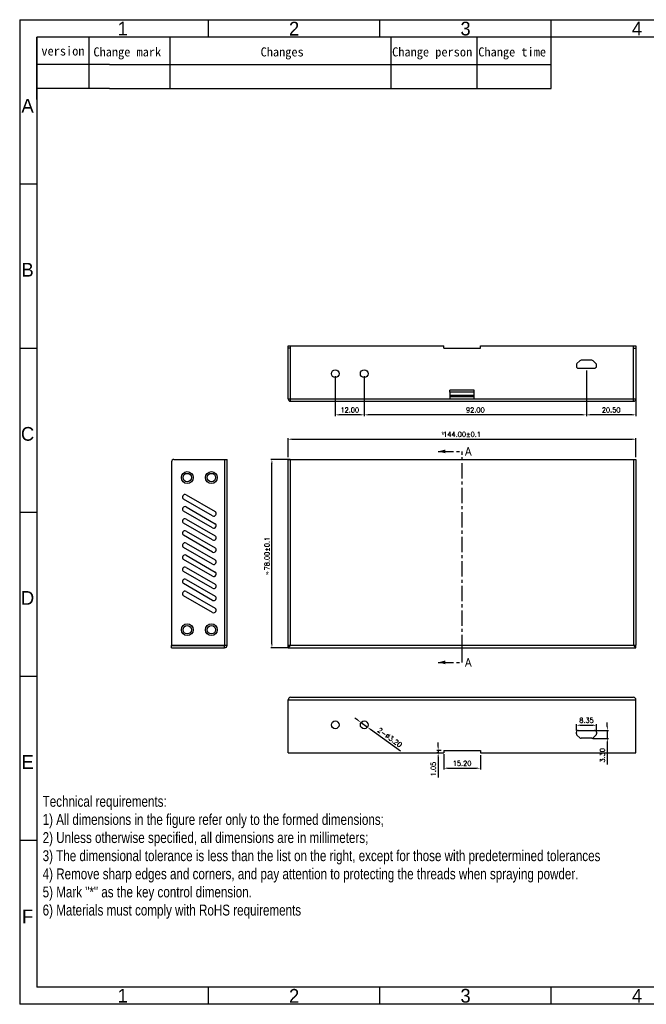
# Model space of a CAD drawing. Header units: millimetres. Extents: x 2671 to 3253, y -1061 to -653.
# Tile 1 of 4: x 2671 to 2931, y -1061 to -653. Entities that reach past the tile are written whole.
import ezdxf
from ezdxf.enums import TextEntityAlignment as Align

# ---------------------------------------------------------------- set-up
doc = ezdxf.new("R2010")
doc.units = ezdxf.units.MM
doc.linetypes.add('CENTER', pattern=[50.8, 31.75, -6.35, 6.35, -6.35])
for name, color, linetype in [('图形层', 7, 'Continuous'), ('图框层', 7, 'Continuous'), ('标注层', 7, 'Continuous')]:
    doc.layers.add(name, color=color, linetype=linetype)
doc.styles.add('3', font='txt')
doc.styles.get("Standard").update_dxf_attribs({"font": 'txt', "bigfont": 'gbcbig.shx'})
doc.styles.add('样式 1', font='txt', dxfattribs={"width": 0.8, "height": 4})
doc.dimstyles.get("Standard").update_dxf_attribs({"dimtxt": 0.18, "dimasz": 0.18, "dimexe": 0.18, "dimexo": 0.0625, "dimgap": 0.09, "dimtad": 0, "dimtih": 1, "dimtoh": 1, "dimdec": 4, "dimzin": 0, "dimdsep": 46, "dimtxsty": 'Standard', "dimcen": 0.09, "dimadec": 0, "dimazin": 0, "dimtfac": 1, "dimtdec": 4, "dimtofl": 0, "dimtmove": 0, "dimatfit": 3, "dimfxl": 1, "dimtolj": 1, "dimtzin": 0, "dimarcsym": 0})
doc.dimstyles.new('T2', dxfattribs={"dimtxt": 2, "dimasz": 1.6, "dimexe": 0.5, "dimexo": 1, "dimgap": 1, "dimtad": 1, "dimzin": 1, "dimdsep": 46, "dimtxsty": 'Standard', "dimcen": 0.5, "dimclrd": 4, "dimclre": 4, "dimclrt": 7, "dimadec": 1, "dimazin": 2, "dimtfac": 1, "dimtmove": 0, "dimatfit": 3, "dimfxl": 1.25, "dimarcsym": 0})

# ---------------------------------------------------------------- blocks, each defined once
blk = doc.blocks.new('XSEC_FILLED')
at = {"color": 0, "linetype": 'ByBlock'}
blk.add_solid([(0, 0), (-1, 0.26), (-1, -0.26)], dxfattribs=at)
blk = doc.blocks.new('*D4')
at = {"layer": 'Defpoints', "color": 0, "transparency": 16777216}
for p in [(2926.32, -826.83), (2782.32, -835.2), (2926.32, -835.2)]:
    blk.add_point(p, dxfattribs=at)
at = {"layer": '标注层', "color": 4, "lineweight": -2, "transparency": 16777216}
for p, q in [((2782.32, -834.2), (2782.32, -826.33)), ((2783.92, -826.83), (2924.72, -826.83)), ((2926.32, -834.2), (2926.32, -826.33))]:
    blk.add_line(p, q, dxfattribs=at)
at = {"layer": '标注层', "color": 4, "transparency": 16777216}
for points in [[(2783.92, -826.56), (2783.92, -827.1), (2782.32, -826.83)], [(2924.72, -826.56), (2924.72, -827.1), (2926.32, -826.83)]]:
    blk.add_solid(points, dxfattribs=at)
at = {"layer": '标注层', "color": 7, "transparency": 16777216, "insert": (2854.32, -824.83), "char_height": 2, "attachment_point": 5}
blk.add_mtext('144.00%%P0.1', dxfattribs=at)
blk = doc.blocks.new('*D5')
at = {"layer": 'Defpoints', "color": 0, "transparency": 16777216}
for p in [(2775.59, -835.2), (2784.21, -835.2), (2783.43, -913.2)]:
    blk.add_point(p, dxfattribs=at)
at = {"layer": '标注层', "color": 4, "lineweight": -2, "transparency": 16777216}
for p, q in [((2783.21, -835.2), (2775.09, -835.2)), ((2775.59, -911.6), (2775.59, -836.8)), ((2782.43, -913.2), (2775.09, -913.2))]:
    blk.add_line(p, q, dxfattribs=at)
at = {"layer": '标注层', "color": 4, "transparency": 16777216}
for points in [[(2775.32, -836.8), (2775.86, -836.8), (2775.59, -835.2)], [(2775.32, -911.6), (2775.86, -911.6), (2775.59, -913.2)]]:
    blk.add_solid(points, dxfattribs=at)
at = {"layer": '标注层', "color": 7, "transparency": 16777216, "insert": (2773.59, -874.2), "char_height": 2, "attachment_point": 5, "rotation": 90}
blk.add_mtext('78.00%%P0.1', dxfattribs=at)
blk = doc.blocks.new('*D10')
at = {"layer": 'Defpoints', "color": 0, "transparency": 16777216}
for p in [(2905.82, -797.41), (2926.32, -800.16), (2905.82, -816.73)]:
    blk.add_point(p, dxfattribs=at)
at = {"layer": '标注层', "color": 4, "lineweight": -2, "transparency": 16777216}
for p, q in [((2905.82, -798.41), (2905.82, -817.23)), ((2926.32, -801.16), (2926.32, -817.23)), ((2924.72, -816.73), (2907.42, -816.73))]:
    blk.add_line(p, q, dxfattribs=at)
at = {"layer": '标注层', "color": 4, "transparency": 16777216}
for points in [[(2907.42, -816.47), (2907.42, -817), (2905.82, -816.73)], [(2924.72, -816.47), (2924.72, -817), (2926.32, -816.73)]]:
    blk.add_solid(points, dxfattribs=at)
at = {"layer": '标注层', "color": 7, "transparency": 16777216, "insert": (2916.07, -814.73), "char_height": 2, "attachment_point": 5}
blk.add_mtext('20.50', dxfattribs=at)
blk = doc.blocks.new('*D11')
at = {"layer": 'Defpoints', "color": 0, "transparency": 16777216}
for p in [(2905.82, -797.41), (2813.82, -799.7), (2813.82, -816.73)]:
    blk.add_point(p, dxfattribs=at)
at = {"layer": '标注层', "color": 4, "lineweight": -2, "transparency": 16777216}
for p, q in [((2905.82, -798.41), (2905.82, -817.23)), ((2813.82, -800.7), (2813.82, -817.23)), ((2904.22, -816.73), (2815.42, -816.73))]:
    blk.add_line(p, q, dxfattribs=at)
at = {"layer": '标注层', "color": 4, "transparency": 16777216}
for points in [[(2815.42, -816.47), (2815.42, -817), (2813.82, -816.73)], [(2904.22, -816.47), (2904.22, -817), (2905.82, -816.73)]]:
    blk.add_solid(points, dxfattribs=at)
at = {"layer": '标注层', "color": 7, "transparency": 16777216, "insert": (2859.82, -814.73), "char_height": 2, "attachment_point": 5}
blk.add_mtext('92.00', dxfattribs=at)
blk = doc.blocks.new('*D12')
at = {"layer": 'Defpoints', "color": 0, "transparency": 16777216}
for p in [(2801.82, -799.7), (2813.82, -799.7), (2801.82, -816.73)]:
    blk.add_point(p, dxfattribs=at)
at = {"layer": '标注层', "color": 4, "lineweight": -2, "transparency": 16777216}
for p, q in [((2801.82, -800.7), (2801.82, -817.23)), ((2813.82, -800.7), (2813.82, -817.23)), ((2812.22, -816.73), (2803.42, -816.73))]:
    blk.add_line(p, q, dxfattribs=at)
at = {"layer": '标注层', "color": 4, "transparency": 16777216}
for points in [[(2803.42, -816.47), (2803.42, -817), (2801.82, -816.73)], [(2812.22, -816.47), (2812.22, -817), (2813.82, -816.73)]]:
    blk.add_solid(points, dxfattribs=at)
at = {"layer": '标注层', "color": 7, "transparency": 16777216, "insert": (2807.82, -814.73), "char_height": 2, "attachment_point": 5}
blk.add_mtext('12.00', dxfattribs=at)
blk = doc.blocks.new('*D13')
at = {"layer": 'Defpoints', "color": 0, "transparency": 16777216}
for p in [(2812.52, -944.14), (2815.11, -946.02)]:
    blk.add_point(p, dxfattribs=at)
at = {"layer": '标注层', "color": 4, "lineweight": -2, "transparency": 16777216}
for p, q in [((2811.23, -943.2), (2809.93, -942.26)), ((2812.52, -944.14), (2815.11, -946.02)), ((2828.77, -955.92), (2816.41, -946.96))]:
    blk.add_line(p, q, dxfattribs=at)
at = {"layer": '标注层', "color": 4, "transparency": 16777216}
for points in [[(2811.38, -942.99), (2811.07, -943.42), (2812.52, -944.14)], [(2816.57, -946.74), (2816.25, -947.17), (2815.11, -946.02)]]:
    blk.add_solid(points, dxfattribs=at)
at = {"layer": '标注层', "color": 7, "transparency": 16777216, "insert": (2824.41, -950.29), "char_height": 2, "attachment_point": 5, "rotation": 324.0748}
blk.add_mtext('2-∅3.20', dxfattribs=at)
blk = doc.blocks.new('*D16')
at = {"layer": 'Defpoints', "color": 0, "transparency": 16777216}
for p in [(2846.72, -956.16), (2861.92, -956.68), (2861.92, -963.03)]:
    blk.add_point(p, dxfattribs=at)
at = {"layer": '标注层', "color": 4, "lineweight": -2, "transparency": 16777216}
for p, q in [((2846.72, -957.16), (2846.72, -963.53)), ((2861.92, -957.68), (2861.92, -963.53)), ((2848.32, -963.03), (2860.32, -963.03))]:
    blk.add_line(p, q, dxfattribs=at)
at = {"layer": '标注层', "color": 4, "transparency": 16777216}
for points in [[(2848.32, -962.77), (2848.32, -963.3), (2846.72, -963.03)], [(2860.32, -962.77), (2860.32, -963.3), (2861.92, -963.03)]]:
    blk.add_solid(points, dxfattribs=at)
at = {"layer": '标注层', "color": 7, "transparency": 16777216, "insert": (2854.32, -961.03), "char_height": 2, "attachment_point": 5}
blk.add_mtext('15.20', dxfattribs=at)
blk = doc.blocks.new('*D17')
at = {"layer": 'Defpoints', "color": 0, "transparency": 16777216}
for p in [(2844.43, -955.63), (2845.77, -956.68), (2846.72, -955.63)]:
    blk.add_point(p, dxfattribs=at)
at = {"layer": '标注层', "color": 4, "lineweight": -2, "transparency": 16777216}
for p, q in [((2844.43, -954.03), (2844.43, -952.43)), ((2845.72, -955.63), (2843.93, -955.63)), ((2844.77, -956.68), (2843.93, -956.68)), ((2844.43, -955.63), (2844.43, -956.68)), ((2844.43, -958.28), (2844.43, -966.88))]:
    blk.add_line(p, q, dxfattribs=at)
at = {"layer": '标注层', "color": 4, "transparency": 16777216}
for points in [[(2844.16, -954.03), (2844.7, -954.03), (2844.43, -955.63)], [(2844.16, -958.28), (2844.7, -958.28), (2844.43, -956.68)]]:
    blk.add_solid(points, dxfattribs=at)
at = {"layer": '标注层', "color": 7, "transparency": 16777216, "insert": (2842.43, -963.38), "char_height": 2, "attachment_point": 5, "rotation": 90}
blk.add_mtext('1.05', dxfattribs=at)
blk = doc.blocks.new('*D37')
at = {"layer": 'Defpoints', "color": 0, "transparency": 16777216}
for p in [(2909.99, -945.23), (2901.64, -948.45), (2909.99, -948.74)]:
    blk.add_point(p, dxfattribs=at)
at = {"layer": '标注层', "color": 4, "lineweight": -2, "transparency": 16777216}
for p, q in [((2901.64, -947.45), (2901.64, -944.73)), ((2903.24, -945.23), (2908.39, -945.23)), ((2909.99, -947.74), (2909.99, -944.73))]:
    blk.add_line(p, q, dxfattribs=at)
at = {"layer": '标注层', "color": 4, "transparency": 16777216}
for points in [[(2903.24, -944.97), (2903.24, -945.5), (2901.64, -945.23)], [(2908.39, -944.97), (2908.39, -945.5), (2909.99, -945.23)]]:
    blk.add_solid(points, dxfattribs=at)
at = {"layer": '标注层', "color": 7, "transparency": 16777216, "insert": (2905.82, -943.23), "char_height": 2, "attachment_point": 5}
blk.add_mtext('8.35', dxfattribs=at)
blk = doc.blocks.new('*D38')
at = {"layer": 'Defpoints', "color": 0, "transparency": 16777216}
for p in [(2907.91, -947.36), (2907.48, -950.66), (2914.46, -950.66)]:
    blk.add_point(p, dxfattribs=at)
at = {"layer": '标注层', "color": 4, "lineweight": -2, "transparency": 16777216}
for p, q in [((2914.46, -945.76), (2914.46, -944.16)), ((2908.91, -947.36), (2914.96, -947.36)), ((2914.46, -947.36), (2914.46, -950.66)), ((2908.48, -950.66), (2914.96, -950.66)), ((2914.46, -952.26), (2914.46, -961.52))]:
    blk.add_line(p, q, dxfattribs=at)
at = {"layer": '标注层', "color": 4, "transparency": 16777216}
for points in [[(2914.2, -945.76), (2914.73, -945.76), (2914.46, -947.36)], [(2914.2, -952.26), (2914.73, -952.26), (2914.46, -950.66)]]:
    blk.add_solid(points, dxfattribs=at)
at = {"layer": '标注层', "color": 7, "transparency": 16777216, "insert": (2912.46, -957.69), "char_height": 2, "attachment_point": 5, "rotation": 90}
blk.add_mtext('3.30', dxfattribs=at)

msp = doc.modelspace()

# ---------------------------------------------------------------- linework, layer by layer
at = {"color": 3}
for p, q in [((2782.317, -810.1), (2782.317, -788.1)), ((2926.317, -788.1), (2926.317, -810.1)), ((2783.317, -811.1), (2925.317, -811.1)), ((2849.317, -807.4), (2849.317, -810.1)), ((2859.317, -807.4), (2849.317, -807.4)), ((2849.317, -808.632), (2859.317, -808.632)), ((2849.317, -808.9), (2859.317, -808.9)), ((2849.317, -809.1), (2859.317, -809.1)), ((2859.317, -810.1), (2859.317, -807.4)), ((2735.047, -835.2), (2757.047, -835.2)), ((2756.047, -912.15), (2756.047, -835.2)), ((2757.047, -912.15), (2757.047, -835.2)), ((2782.317, -912.15), (2782.317, -835.2)), ((2782.317, -835.2), (2926.317, -835.2)), ((2783.317, -912.15), (2783.317, -835.2)), ((2925.317, -835.2), (2925.317, -912.15)), ((2926.317, -835.2), (2926.317, -912.15)), ((2734.047, -836.2), (2734.047, -912.15)), ((2751.047, -858.531), (2739.047, -851.603)), ((2740.047, -849.871), (2752.047, -856.799)), ((2740.047, -854.871), (2752.047, -861.799)), ((2751.047, -863.531), (2739.047, -856.603)), ((2740.047, -859.871), (2752.047, -866.799)), ((2751.047, -868.531), (2739.047, -861.603)), ((2751.047, -873.531), (2739.047, -866.603)), ((2740.047, -864.871), (2752.047, -871.799)), ((2751.047, -878.531), (2739.047, -871.603)), ((2740.047, -869.871), (2752.047, -876.799)), ((2740.047, -874.871), (2752.047, -881.799)), ((2751.047, -883.531), (2739.047, -876.603)), ((2740.047, -879.871), (2752.047, -886.799)), ((2751.047, -888.531), (2739.047, -881.603)), ((2751.047, -893.531), (2739.047, -886.603)), ((2740.047, -884.871), (2752.047, -891.799)), ((2751.047, -898.531), (2739.047, -891.603)), ((2740.047, -889.871), (2752.047, -896.799)), ((2734.047, -912.15), (2757.047, -912.15)), ((2782.317, -912.15), (2926.317, -912.15)), ((2734.047, -913.2), (2755.997, -913.2)), ((2782.317, -913.2), (2782.317, -913.199)), ((2782.317, -913.2), (2926.317, -913.2)), ((2926.317, -913.2), (2926.317, -913.199)), ((2782.317, -956.681), (2782.317, -934.681)), ((2782.317, -934.731), (2926.317, -934.731)), ((2783.317, -933.681), (2925.317, -933.681)), ((2926.317, -956.681), (2926.317, -934.681)), ((2901.642, -948.743), (2901.642, -948.156)), ((2903.071, -950.437), (2901.893, -949.325)), ((2902.442, -947.356), (2909.192, -947.356)), ((2909.742, -949.325), (2908.564, -950.437)), ((2909.992, -948.156), (2909.992, -948.743)), ((2908.015, -950.656), (2903.62, -950.656)), ((2782.317, -956.681), (2846.717, -956.681)), ((2846.717, -955.631), (2861.917, -955.631)), ((2846.717, -955.631), (2846.717, -956.681)), ((2861.917, -955.631), (2861.917, -956.681)), ((2861.917, -956.681), (2926.317, -956.681))]:
    msp.add_line(p, q, dxfattribs=at)
at = {"color": 7}
for p, q in [((2782.317, -788.1), (2846.717, -788.1)), ((2783.317, -789.1), (2782.317, -789.1)), ((2783.317, -811.1), (2783.317, -788.1)), ((2846.717, -789.15), (2846.717, -788.1)), ((2846.717, -789.15), (2861.917, -789.15)), ((2861.917, -789.15), (2861.917, -788.1)), ((2861.917, -788.1), (2926.317, -788.1)), ((2925.317, -811.1), (2925.317, -788.1)), ((2925.317, -789.1), (2926.317, -789.1)), ((2903.071, -794.344), (2901.893, -795.456)), ((2908.015, -794.125), (2903.62, -794.125)), ((2909.742, -795.456), (2908.564, -794.344)), ((2901.642, -796.037), (2901.642, -796.625)), ((2902.442, -797.425), (2909.192, -797.425)), ((2909.992, -796.625), (2909.992, -796.037)), ((2849.317, -807.4), (2849.317, -806.534)), ((2859.317, -806.534), (2849.317, -806.534)), ((2859.317, -807.4), (2859.317, -806.534)), ((2782.317, -810.1), (2926.317, -810.1)), ((2783.317, -810.05), (2925.317, -810.05)), ((2734.047, -912.2), (2755.997, -912.2)), ((2734.047, -913.2), (2734.047, -912.2)), ((2755.997, -913.2), (2755.998, -912.2)), ((2756.047, -913.199), (2755.998, -912.2)), ((2782.317, -912.2), (2782.31, -912.2)), ((2782.317, -913.199), (2782.317, -912.2)), ((2926.317, -913.2), (2926.317, -912.2))]:
    msp.add_line(p, q, dxfattribs=at)
for centre, radius in [((2801.817, -799.7), 1.6), ((2813.817, -799.7), 1.6), ((2740.547, -842.7), 1.75), ((2750.547, -842.7), 1.75), ((2740.547, -905.7), 1.75), ((2750.547, -905.7), 1.75)]:
    msp.add_circle(centre, radius, dxfattribs=at)
at = {"color": 3}
for centre, radius in [((2740.547, -842.7), 2.45), ((2750.547, -842.7), 2.45), ((2740.547, -905.7), 2.45), ((2750.547, -905.7), 2.45), ((2801.817, -945.081), 1.6), ((2813.817, -945.081), 1.6)]:
    msp.add_circle(centre, radius, dxfattribs=at)
at = {"color": 7}
for centre, radius, start, end in [((2903.62, -794.925), 0.8, 90, 133.36342), ((2908.015, -794.925), 0.8, 46.63658, 90), ((2902.442, -796.037), 0.8, 133.36342, 180), ((2902.442, -796.625), 0.8, 180, 270), ((2909.192, -796.625), 0.8, 270, 0), ((2909.192, -796.037), 0.8, 0, 46.63658), ((2755.997, -912.15), 0.05, 270, 0)]:
    msp.add_arc(centre, radius, start, end, dxfattribs=at)
at = {"color": 3}
for centre, radius, start, end in [((2783.317, -810.1), 1, 180, 270), ((2925.317, -810.1), 1, 270, 0), ((2735.047, -836.2), 1, 90, 180), ((2739.547, -850.737), 1, 60, 240), ((2739.547, -855.737), 1, 60, 240), ((2739.547, -860.737), 1, 60, 240), ((2751.547, -857.665), 1, 240, 60), ((2751.547, -862.665), 1, 240, 60), ((2739.547, -865.737), 1, 60, 240), ((2751.547, -867.665), 1, 240, 60), ((2739.547, -870.737), 1, 60, 240), ((2751.547, -872.665), 1, 240, 60), ((2739.547, -875.737), 1, 60, 240), ((2739.547, -880.737), 1, 60, 240), ((2751.547, -877.665), 1, 240, 60), ((2751.547, -882.665), 1, 240, 60), ((2739.547, -885.737), 1, 60, 240), ((2751.547, -887.665), 1, 240, 60), ((2739.547, -890.737), 1, 60, 240), ((2751.547, -892.665), 1, 240, 60), ((2751.547, -897.665), 1, 240, 60), ((2755.997, -912.15), 1.05, 270, 0), ((2783.317, -934.681), 1, 90, 179.99908), ((2925.32, -934.681), 0.997, 0.0087, 89.99991), ((2902.442, -948.156), 0.8, 90, 180), ((2902.442, -948.743), 0.8, 180, 226.63658), ((2909.192, -948.156), 0.8, 0, 90), ((2909.192, -948.743), 0.8, 313.36342, 0), ((2903.62, -949.856), 0.8, 226.63658, 270), ((2908.015, -949.856), 0.8, 270, 313.36342)]:
    msp.add_arc(centre, radius, start, end, dxfattribs=at)
for points, knots in [([(2783.317, -912.15), (2783.247, -912.222), (2783.111, -912.361), (2782.919, -912.558), (2782.748, -912.734), (2782.602, -912.886), (2782.497, -912.995), (2782.429, -913.068), (2782.39, -913.111), (2782.359, -913.145), (2782.337, -913.17), (2782.324, -913.187), (2782.317, -913.196), (2782.317, -913.199)], [0, 0, 0, 0, 0.2093656, 0.4005807, 0.5704974, 0.7169539, 0.8360658, 0.8840565, 0.9239489, 0.9555158, 0.9786271, 0.9933754, 1, 1, 1, 1]), ([(2926.317, -913.199), (2926.317, -913.195), (2926.309, -913.186), (2926.296, -913.168), (2926.272, -913.141), (2926.24, -913.105), (2926.2, -913.062), (2926.131, -912.988), (2926.026, -912.879), (2925.882, -912.729), (2925.713, -912.556), (2925.522, -912.36), (2925.388, -912.222), (2925.317, -912.15)], [0, 0, 0, 0, 0.0072551, 0.023324, 0.048028, 0.081064, 0.1221127, 0.1708504, 0.2899441, 0.4345259, 0.6016031, 0.7909254, 1, 1, 1, 1])]:
    msp.add_open_spline(points, degree=3, knots=knots, dxfattribs=at)
at = {"color": 7}
for points, knots in [([(2782.709, -912.18), (2782.643, -912.183), (2782.547, -912.188), (2782.416, -912.194), (2782.351, -912.199), (2782.317, -912.2)], [0, 0, 0, 0, 0.5007703, 0.7403926, 1, 1, 1, 1]), ([(2926.186, -912.192), (2926.165, -912.191), (2926.076, -912.188), (2925.987, -912.183), (2925.92, -912.179)], [0, 0, 0, 0, 0.243466, 1, 1, 1, 1]), ([(2926.325, -912.2), (2926.302, -912.2), (2926.256, -912.196), (2926.21, -912.194), (2926.186, -912.192)], [0, 0, 0, 0, 0.4919151, 1, 1, 1, 1])]:
    msp.add_open_spline(points, degree=3, knots=knots, dxfattribs=at)
msp.add_open_spline([(2925.92, -912.179), (2925.719, -912.169), (2925.518, -912.16), (2925.317, -912.15)], degree=3, dxfattribs=at)
at = {"layer": '图形层', "color": 0}
for p, q in [((2699.957, -681.613), (2699.957, -660.37)), ((2708.308, -671.743), (2678.308, -671.743)), ((2699.957, -681.613), (2699.957, -670.241)), ((2699.957, -681.613), (2699.957, -680.111)), ((2708.308, -681.613), (2678.308, -681.613))]:
    msp.add_line(p, q, dxfattribs=at)
at = {"layer": '图形层', "color": 1, "linetype": 'CENTER', "ltscale": 0.2}
for p, q in [((2854.317, -833.246), (2854.317, -831.882)), ((2854.317, -914.209), (2854.317, -833.246)), ((2854.317, -919.209), (2854.317, -914.209))]:
    msp.add_line(p, q, dxfattribs=at)
at = {"layer": '图框层', "color": 0}
for p, q in [((2671.167, -653.229), (3253.332, -653.229)), ((2749.294, -660.37), (2749.294, -653.229)), ((2820.279, -660.37), (2820.279, -653.229)), ((2891.264, -660.37), (2891.264, -653.229)), ((3246.19, -660.37), (2678.308, -660.37)), ((2678.308, -660.37), (2678.308, -1053.629)), ((2678.308, -686.13), (2678.308, -660.37)), ((2733.428, -681.613), (2733.428, -660.37)), ((2825.007, -681.613), (2825.007, -660.37)), ((2860.61, -681.613), (2860.61, -660.37)), ((2891.264, -681.613), (2891.264, -660.37)), ((2678.308, -678.259), (2678.308, -669.315)), ((2708.308, -671.743), (2891.264, -671.743)), ((2733.428, -681.613), (2733.428, -670.241)), ((2825.007, -681.613), (2825.007, -670.241)), ((2860.61, -681.613), (2860.61, -670.241)), ((2891.264, -681.613), (2891.264, -670.241)), ((2733.428, -681.613), (2733.428, -680.111)), ((2825.007, -681.613), (2825.007, -680.111)), ((2860.61, -681.613), (2860.61, -680.111)), ((2891.264, -681.613), (2891.264, -680.111)), ((2708.308, -681.613), (2891.264, -681.613)), ((2671.167, -992.847), (2678.308, -992.847)), ((3246.19, -1053.629), (2678.308, -1053.629)), ((2749.294, -1060.77), (2749.294, -1053.629)), ((2820.279, -1060.77), (2820.279, -1053.629)), ((2891.264, -1060.77), (2891.264, -1053.629)), ((3253.332, -1060.77), (2671.167, -1060.77))]:
    msp.add_line(p, q, dxfattribs=at)
at = {"layer": '图框层'}
for p, q in [((2671.167, -721.153), (2678.308, -721.153)), ((2671.167, -789.076), (2678.308, -789.076)), ((2671.167, -857), (2678.308, -857)), ((2671.167, -924.923), (2678.308, -924.923))]:
    msp.add_line(p, q, dxfattribs=at)
at = {"layer": '标注层', "color": 0}
msp.add_line((2671.167, -653.229), (2671.167, -1060.77), dxfattribs=at)

# ---------------------------------------------------------------- texts
at = {"layer": '图形层', "color": 1, "linetype": 'CENTER', "ltscale": 0.2, "char_height": 3.5, "width": 2.45, "attachment_point": 1, "line_spacing_factor": 0.9}
for insert in [(2855.542, -830.131), (2855.542, -917.459)]:
    msp.add_mtext('A', dxfattribs=dict(at, insert=insert))
at = {"layer": '图框层', "color": 0, "style": '3'}
for s, p in [('1', (2713.801, -656.821)), ('2', (2784.786, -656.821)), ('3', (2855.771, -656.821)), ('4', (2926.757, -656.821)), ('A', (2674.43, -688.756)), ('B', (2674.43, -756.68)), ('C', (2674.43, -824.603)), ('D', (2674.43, -892.527)), ('E', (2674.43, -960.451)), ('F', (2674.43, -1024.415)), ('1', (2713.801, -1057.221)), ('2', (2784.786, -1057.221)), ('3', (2855.771, -1057.221)), ('4', (2926.757, -1057.221))]:
    msp.add_text(s, height=5.679, rotation=0, dxfattribs=at).set_placement(p, align=Align.MIDDLE)
at = {"layer": '图框层', "color": 0, "char_height": 3.75, "attachment_point": 1}
for s, insert, width in [('{\\fSimSun|b0|i0|c134|p2;version}', (2680.147, -664.224), 31.56561), ('{\\fSimSun|b0|i0|c134|p2;Change mark}', (2701.678, -664.604), 31.56561), ('{\\fSimSun|b0|i0|c134|p2;Changes}', (2770.905, -664.604), 31.56561), ('{\\fSimSun|b0|i0|c134|p2;Change person}', (2825.36, -664.604), 50.97548), ('{\\fSimSun|b0|i0|c134|p2;Change time}', (2861.027, -664.604), 50.97548)]:
    msp.add_mtext(s, dxfattribs=dict(at, insert=insert, width=width))
at = {"layer": '图框层', "color": 1, "char_height": 3, "width": 154.72922, "attachment_point": 1, "style": '样式 1'}
for insert in [(2845.753, -823.549), (2773.041, -881.466)]:
    msp.add_mtext('*', dxfattribs=dict(at, insert=insert))
at = {"layer": '图框层', "color": 0, "insert": (2680.672, -974.497), "char_height": 4.5, "width": 232.09382, "attachment_point": 1, "style": '样式 1'}
msp.add_mtext('Technical requirements:^J1) All dimensions in the figure refer only to the formed dimensions;^J2) Unless otherwise specified, all dimensions are in millimeters;^J3) The dimensional tolerance is less than the list on the right, except for those with predetermined tolerances^J4) Remove sharp edges and corners, and pay attention to protecting the threads when spraying powder.^J5) Mark "*" as the key control dimension.^J6) Materials must comply with RoHS requirements', dxfattribs=at)

# ---------------------------------------------------------------- dimensions: what is measured, and where the dimension line sits
at = {"layer": '标注层', "color": 1}
for base, p1, p2, picture, middle in [((2813.817, -816.735), (2905.817, -797.406), (2813.817, -799.7), '*D11', (2859.817, -814.735)), ((2905.817, -816.735), (2926.317, -800.155), (2905.817, -797.406), '*D10', (2916.067, -814.735)), ((2801.817, -816.735), (2813.817, -799.7), (2801.817, -799.7), '*D12', (2807.817, -814.735)), ((2909.992, -945.233), (2901.642, -948.449), (2909.992, -948.743), '*D37', (2905.817, -943.233)), ((2861.917, -963.032), (2846.717, -956.156), (2861.917, -956.681), '*D16', (2854.317, -961.032))]:
    dim = msp.add_linear_dim(base=base, p1=p1, p2=p2, dimstyle='T2', dxfattribs=at)
    dim.commit()
    dim.dimension.update_dxf_attribs({"geometry": picture, "text_midpoint": middle})
dim = msp.add_linear_dim(base=(2926.317, -826.831), p1=(2782.317, -835.2), p2=(2926.317, -835.2), text='<>%%P0.1', dimstyle='T2', dxfattribs=at)
dim.commit()
dim.dimension.update_dxf_attribs({"geometry": '*D4', "text_midpoint": (2854.317, -824.831)})
dim = msp.add_linear_dim(base=(2775.591, -835.2), p1=(2783.43, -913.2), p2=(2784.207, -835.2), angle=90, text='<>%%P0.1', dimstyle='T2', dxfattribs=at)
dim.commit()
dim.dimension.update_dxf_attribs({"geometry": '*D5', "text_midpoint": (2773.591, -874.2)})
dim = msp.add_diameter_dim_2p(p1=(2812.522, -944.142), p2=(2815.113, -946.019), text='2-<>', dimstyle='T2', dxfattribs=at)
dim.commit()
dim.dimension.update_dxf_attribs({"geometry": '*D13', "text_midpoint": (2824.411, -950.287)})
dim = msp.add_linear_dim(base=(2914.464, -950.656), p1=(2907.915, -947.356), p2=(2907.481, -950.656), angle=90, dimstyle='T2', dxfattribs=at)
dim.commit()
dim.dimension.update_dxf_attribs({"geometry": '*D38', "text_midpoint": (2912.464, -957.689)})
dim = msp.add_linear_dim(base=(2844.431, -955.631), p1=(2845.77, -956.681), p2=(2846.717, -955.631), angle=90, dimstyle='T2', dxfattribs=at)
dim.commit()
dim.dimension.update_dxf_attribs({"geometry": '*D17', "text_midpoint": (2844.431, -963.381), "dimtype": 160})

# ---------------------------------------------------------------- leaders
at = {"layer": '图形层', "color": 1, "linetype": 'CENTER', "ltscale": 0.2}
for points in [[(2844.434, -831.882), (2854.317, -831.882)], [(2844.434, -919.209), (2854.317, -919.209)]]:
    msp.add_leader(points, dimstyle='Standard', override={"dimasz": 3, "dimtad": 0, "dimldrblk": 'XSEC_FILLED'}, dxfattribs=at)

doc.saveas('drawing.dxf')
